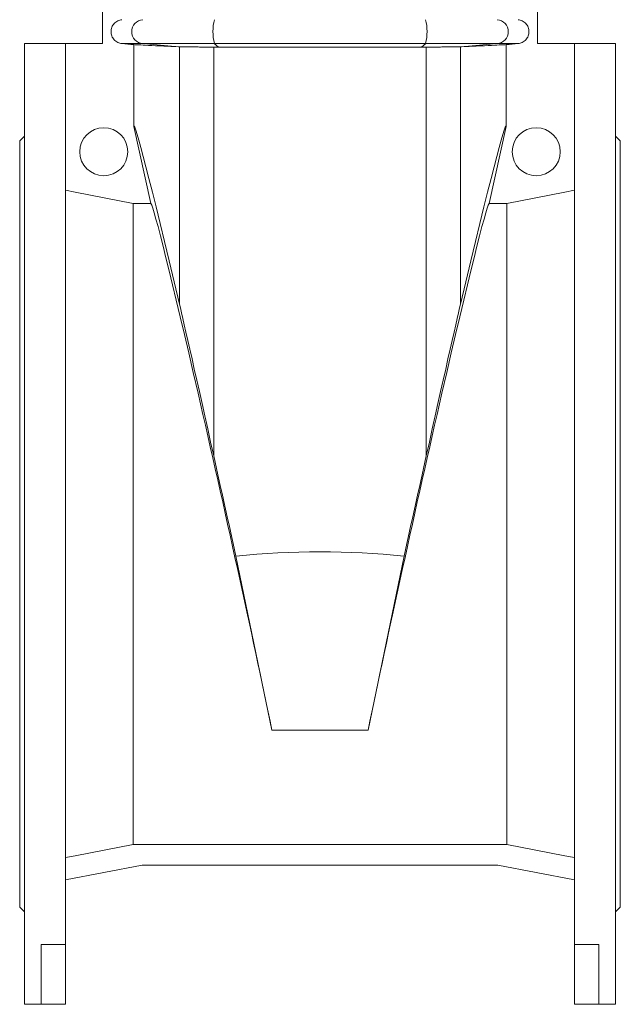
# Model space of a CAD drawing. Header units: millimetres. Extents: x -756 to 598, y -5 to 1781.
# Tile 2 of 10: x -496 to -246, y 710 to 1120. Entities that reach past the tile are written whole.
import ezdxf

# ---------------------------------------------------------------- set-up
doc = ezdxf.new("R2010")
doc.units = ezdxf.units.MM

msp = doc.modelspace()

# ---------------------------------------------------------------- linework, layer by layer
at = {"color": 7, "linetype": 'Continuous', "lineweight": 15}
for p, q in [((-461.31, 1169.82), (-461.31, 1109.83)), ((-280.31, 1169.82), (-280.31, 1109.83)), ((-476.81, 1109.83), (-493.81, 1109.83)), ((-493.81, 909.83), (-493.81, 1109.83)), ((-476.81, 1109.83), (-476.81, 1109.78)), ((-461.31, 1109.83), (-476.81, 1109.83)), ((-476.81, 734.75), (-476.81, 1109.78)), ((-448.29, 1075.37), (-448.29, 1109.41)), ((-413.08, 1108.36), (-328.54, 1108.36)), ((-293.32, 1075.37), (-293.32, 1109.41)), ((-280.31, 1109.83), (-264.81, 1109.83)), ((-247.81, 1109.83), (-264.81, 1109.83)), ((-264.81, 1109.83), (-264.81, 1109.78)), ((-264.81, 734.75), (-264.81, 1109.78)), ((-247.81, 1109.83), (-247.81, 709.83)), ((-448.29, 1075.37), (-441.18, 1043.26)), ((-293.32, 1075.37), (-300.44, 1043.26)), ((-493.81, 1071.33), (-495.81, 1069.33)), ((-245.81, 1069.33), (-247.81, 1071.33)), ((-495.81, 909.83), (-495.81, 1069.33)), ((-245.81, 1069.33), (-245.81, 750.33)), ((-448.51, 776.39), (-448.51, 1043.26)), ((-448.51, 1043.26), (-441.18, 1043.26)), ((-293.1, 1043.26), (-300.44, 1043.26)), ((-293.1, 776.39), (-293.1, 1043.26)), ((-495.81, 750.33), (-495.81, 909.83)), ((-493.81, 709.83), (-493.81, 909.83)), ((-390.82, 824.01), (-405.79, 896.43)), ((-350.8, 824.01), (-335.83, 896.43)), ((-448.51, 776.39), (-293.1, 776.39)), ((-476.81, 761.61), (-444.81, 767.83)), ((-296.81, 767.83), (-444.81, 767.83)), ((-264.81, 761.61), (-296.81, 767.83)), ((-495.81, 750.33), (-493.81, 748.33)), ((-247.81, 748.33), (-245.81, 750.33)), ((-486.81, 734.75), (-476.81, 734.75)), ((-486.81, 709.83), (-486.81, 734.75)), ((-476.81, 709.83), (-476.81, 734.75)), ((-254.81, 734.75), (-264.81, 734.75)), ((-264.81, 709.83), (-264.81, 734.75)), ((-254.81, 709.83), (-254.81, 734.75)), ((-493.81, 709.83), (-486.81, 709.83)), ((-486.81, 709.83), (-476.81, 709.83)), ((-254.81, 709.83), (-264.81, 709.83)), ((-254.81, 709.83), (-247.81, 709.83))]:
    msp.add_line(p, q, dxfattribs=at)
at = {"color": 8, "linetype": 'Continuous', "lineweight": 0}
for p, q in [((-444.62, 1109.85), (-453.24, 1109.85)), ((-414.8, 1109.85), (-444.62, 1109.85)), ((-429.74, 1108.54), (-444.62, 1109.85)), ((-429.28, 1001.33), (-429.28, 1108.52)), ((-415.05, 938.16), (-415.05, 1108.37)), ((-326.82, 1109.85), (-414.8, 1109.85)), ((-413.08, 1108.36), (-414.8, 1109.85)), ((-328.54, 1108.36), (-326.82, 1109.85)), ((-326.82, 1109.85), (-297, 1109.85)), ((-326.57, 938.16), (-326.57, 1108.37)), ((-312.34, 1001.33), (-312.34, 1108.52)), ((-311.88, 1108.54), (-297, 1109.85)), ((-297, 1109.85), (-288.38, 1109.85)), ((-390.82, 824.01), (-350.8, 824.01))]:
    msp.add_line(p, q, dxfattribs=at)
at = {"color": 7, "linetype": 'Continuous', "lineweight": 15, "flags": 128}
for points in [[(-453.24, 1109.85), (-449.58, 1109.53), (-448.29, 1109.41)], [(-288.38, 1109.85), (-292.04, 1109.53), (-293.32, 1109.41)], [(-476.81, 1048.76), (-472.76, 1047.97), (-448.51, 1043.26)], [(-264.81, 1048.76), (-268.86, 1047.97), (-293.1, 1043.26)], [(-448.51, 776.39), (-472.76, 771.68), (-476.81, 770.89)], [(-293.1, 776.39), (-268.86, 771.68), (-264.81, 770.89)]]:
    msp.add_lwpolyline(points, dxfattribs=at)
at = {"color": 7, "linetype": 'Continuous', "lineweight": 15}
for centre in [(-460.81, 1064.83), (-280.81, 1064.83)]:
    msp.add_circle(centre, 10, dxfattribs=at)
at = {"color": 8, "linetype": 'Continuous', "lineweight": 0}
for centre, radius, start, end in [((-444.16, 1114.83), 5, 95.307, 264.693), ((-392.86, 1114.83), 22.49, 167.2057, 192.7943), ((-348.76, 1114.83), 22.49, 347.2057, 12.7943), ((-297.46, 1114.83), 5, 275.307, 84.693)]:
    msp.add_arc(centre, radius, start, end, dxfattribs=at)
at = {"color": 7, "linetype": 'Continuous', "lineweight": 15}
for centre, major_axis, ratio, start_param, end_param in [((151.19, -1629.07), (-599.41, 2704.6), 0.003777, 6.047568, 6.293136), ((-892.81, -1629.07), (599.41, 2704.6), 0.003777, 6.273235, 6.518802), ((-411.67, 909.83), (-29.61, 133.5), 0.017041, 4.010478, 6.247566), ((-329.95, 909.83), (29.61, 133.5), 0.017041, 0.03562, 2.272707), ((-413.3, 928.93), (-16.5, 74.44), 0.003777, 4.835857, 6.047568), ((-328.32, 928.93), (16.5, 74.44), 0.003777, 0.235617, 1.447329), ((-370.81, 705.19), (-416.44, 1879.01), 0.003777, 4.813502, 4.835857), ((-370.81, 705.19), (416.44, 1879.01), 0.003777, 1.447329, 1.469683), ((-370.81, 401.82), (0, 496.37), 0.8391, 6.199112, 6.367259)]:
    msp.add_ellipse(centre, major_axis=major_axis, ratio=ratio, start_param=start_param, end_param=end_param, dxfattribs=at)
for points, knots in [([(-453.24, 1119.81), (-453.55, 1119.78), (-453.85, 1119.73), (-454.45, 1119.56), (-454.74, 1119.45), (-455.29, 1119.18), (-455.55, 1119.01), (-456.05, 1118.64), (-456.28, 1118.43), (-456.7, 1117.98), (-456.88, 1117.73), (-457.21, 1117.21), (-457.35, 1116.93), (-457.57, 1116.36), (-457.66, 1116.05), (-457.77, 1115.45), (-457.8, 1115.14), (-457.8, 1114.52), (-457.77, 1114.21), (-457.66, 1113.6), (-457.58, 1113.31), (-457.24, 1112.44), (-456.9, 1111.9), (-456.28, 1111.22), (-456.05, 1111.01), (-455.56, 1110.64), (-455.29, 1110.48), (-454.74, 1110.21), (-454.45, 1110.1), (-453.85, 1109.93), (-453.55, 1109.87), (-453.24, 1109.85)], [0, 0, 0, 0, 0.0625, 0.0625, 0.125, 0.125, 0.1875, 0.1875, 0.25, 0.25, 0.3125, 0.3125, 0.375, 0.375, 0.4375, 0.4375, 0.5, 0.5, 0.5625, 0.5625, 0.625, 0.625, 0.75, 0.75, 0.8125, 0.8125, 0.875, 0.875, 0.9375, 0.9375, 1, 1, 1, 1]), ([(-288.38, 1119.81), (-288.07, 1119.78), (-287.77, 1119.73), (-287.17, 1119.56), (-286.88, 1119.45), (-286.33, 1119.18), (-286.07, 1119.01), (-285.57, 1118.64), (-285.34, 1118.43), (-284.92, 1117.98), (-284.74, 1117.73), (-284.41, 1117.21), (-284.27, 1116.93), (-284.05, 1116.36), (-283.96, 1116.05), (-283.85, 1115.45), (-283.82, 1115.14), (-283.82, 1114.52), (-283.85, 1114.21), (-283.96, 1113.6), (-284.04, 1113.31), (-284.38, 1112.44), (-284.72, 1111.9), (-285.34, 1111.22), (-285.57, 1111.01), (-286.06, 1110.64), (-286.33, 1110.48), (-286.88, 1110.21), (-287.17, 1110.1), (-287.77, 1109.93), (-288.07, 1109.87), (-288.38, 1109.85)], [0, 0, 0, 0, 0.0625, 0.0625, 0.125, 0.125, 0.1875, 0.1875, 0.25, 0.25, 0.3125, 0.3125, 0.375, 0.375, 0.4375, 0.4375, 0.5, 0.5, 0.5625, 0.5625, 0.625, 0.625, 0.75, 0.75, 0.8125, 0.8125, 0.875, 0.875, 0.9375, 0.9375, 1, 1, 1, 1]), ([(-448.29, 1109.41), (-448.21, 1109.41), (-447.75, 1109.39), (-446.11, 1109.31), (-443.74, 1109.2), (-439.93, 1109.02), (-435.38, 1108.8), (-432.75, 1108.68), (-429.74, 1108.54)], [0, 0, 0, 0, 0.25, 0.25, 0.5, 0.75, 0.75, 1, 1, 1, 1]), ([(-429.28, 1108.52), (-429.07, 1108.52), (-428.8, 1108.52), (-428.31, 1108.51), (-428.13, 1108.51), (-427.74, 1108.5), (-427.54, 1108.5), (-426.87, 1108.49), (-426.38, 1108.49), (-425.31, 1108.48), (-424.72, 1108.47), (-423.77, 1108.46), (-423.44, 1108.46), (-422.77, 1108.45), (-422.43, 1108.45), (-421.38, 1108.44), (-420.65, 1108.43), (-419.5, 1108.42), (-419.11, 1108.42), (-418.32, 1108.41), (-417.92, 1108.4), (-416.71, 1108.39), (-415.89, 1108.38), (-415.05, 1108.37)], [0, 0, 0, 0, 0.125, 0.125, 0.1875, 0.1875, 0.25, 0.25, 0.375, 0.375, 0.5, 0.5, 0.5625, 0.5625, 0.625, 0.625, 0.75, 0.75, 0.8125, 0.8125, 0.875, 0.875, 1, 1, 1, 1]), ([(-312.34, 1108.52), (-312.55, 1108.52), (-312.82, 1108.52), (-313.31, 1108.51), (-313.49, 1108.51), (-313.88, 1108.5), (-314.08, 1108.5), (-314.75, 1108.49), (-315.24, 1108.49), (-316.31, 1108.48), (-316.9, 1108.47), (-317.85, 1108.46), (-318.18, 1108.46), (-318.85, 1108.45), (-319.19, 1108.45), (-320.24, 1108.44), (-320.97, 1108.43), (-322.12, 1108.42), (-322.51, 1108.42), (-323.3, 1108.41), (-323.7, 1108.4), (-324.91, 1108.39), (-325.73, 1108.38), (-326.57, 1108.37)], [0, 0, 0, 0, 0.125, 0.125, 0.1875, 0.1875, 0.25, 0.25, 0.375, 0.375, 0.5, 0.5, 0.5625, 0.5625, 0.625, 0.625, 0.75, 0.75, 0.8125, 0.8125, 0.875, 0.875, 1, 1, 1, 1]), ([(-293.32, 1109.41), (-293.41, 1109.41), (-293.87, 1109.39), (-295.51, 1109.31), (-297.88, 1109.2), (-301.69, 1109.02), (-306.24, 1108.8), (-308.87, 1108.68), (-311.88, 1108.54)], [0, 0, 0, 0, 0.25, 0.25, 0.5, 0.75, 0.75, 1, 1, 1, 1])]:
    msp.add_open_spline(points, degree=3, knots=knots, dxfattribs=at)
for points in [[(-429.74, 1108.54), (-429.59, 1108.53), (-429.43, 1108.52), (-429.28, 1108.52)], [(-415.05, 1108.37), (-414.4, 1108.37), (-413.74, 1108.36), (-413.08, 1108.36)], [(-326.57, 1108.37), (-327.22, 1108.37), (-327.88, 1108.36), (-328.54, 1108.36)], [(-311.88, 1108.54), (-312.03, 1108.53), (-312.19, 1108.52), (-312.34, 1108.52)]]:
    msp.add_open_spline(points, degree=3, dxfattribs=at)

doc.saveas('drawing.dxf')
